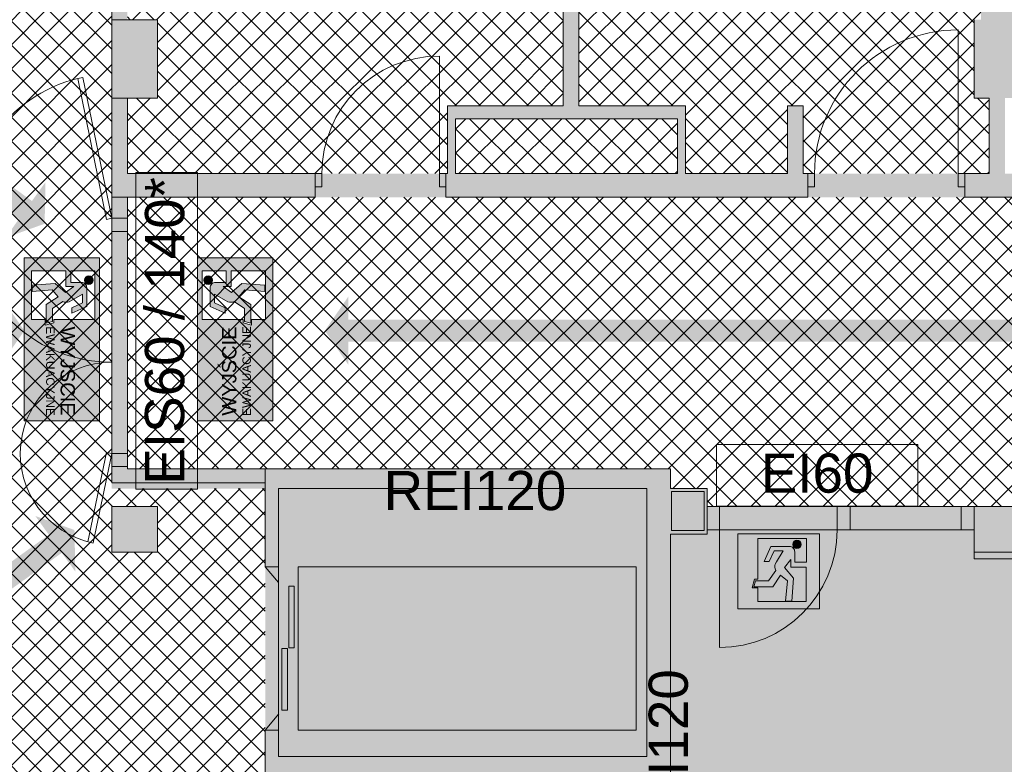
# Paper-space layout 'AP-04 STREFY POŻAROWE I EWAKUACJA - PIĘTRO 2' of a CAD drawing. Header units: millimetres. Extents: x 0 to 594, y 0 to 450.
# Tile 10 of 20: x 198 to 274, y 240 to 297. Entities that reach past the tile are written whole.
import ezdxf
from ezdxf.xclip import XClip

# ---------------------------------------------------------------- set-up
doc = ezdxf.new("R2010")
doc.units = ezdxf.units.MM
doc.header["$MEASUREMENT"] = 0
doc.header["$XCLIPFRAME"] = 0
for name, color, linetype, lineweight, true_color in [('A_ewakuacja_Nr_pióra__104', 7, 'Continuous', 5, 0x006532), ('A_ewakuacja_Nr_pióra__141', 7, 'Continuous', 5, 0xf2f7f7), ('A_podkład_Nr_pióra__254', 7, 'Continuous', 5, 0xfdfdfd), ('A_ppoż proj_Nr_pióra__104', 7, 'Continuous', 5, 0x006532), ('A_ppoż proj_Nr_pióra__151', 7, 'Continuous', 5, 0x65cbfe), ('A_ppoż proj_Nr_pióra__71', 7, 'Continuous', 5, 0xcbfe65)]:
    doc.layers.add(name, color=color, linetype=linetype, lineweight=lineweight, true_color=true_color)
for name, color, linetype, lineweight in [('A_ewakuacja_Nr_pióra__4', 94, 'Continuous', 18), ('A_podkład_Nr_pióra__2', 8, 'Continuous', 13), ('A_ppoż proj_Nr_pióra__1', 7, 'Continuous', 20), ('A_ppoż proj_Nr_pióra__3', 30, 'Continuous', 13), ('A_ppoż proj_Nr_pióra__4', 94, 'Continuous', 18), ('A_ppoż proj_Nr_pióra__81', 2, 'Continuous', 5)]:
    doc.layers.add(name, color=color, linetype=linetype, lineweight=lineweight)
doc.layers.add('A_podrys', color=7, linetype='Continuous')
doc.styles.add('STYL_AUTOMATYCZNY_1', font='arial.ttf')
pattern_1 = [(45, (-1568.3366, -187.2734), (-0.9192388, 0.9192388), []), (135, (-1568.3366, -187.2734), (0.9192388, 0.9192388), [])]

# ---------------------------------------------------------------- blocks, each defined once
blk = doc.blocks.new('Rysunek_1_1', base_point=(-1568.337, -187.273))
at = {"layer": 'A_ewakuacja_Nr_pióra__104', "linetype": 'Continuous', "lineweight": 0, "true_color": 0x004c26}
h = blk.add_hatch(color=118, dxfattribs=at)
h.paths.add_polyline_path([(204.276, 279.037), (198.532, 279.037), (198.532, 266.543), (204.276, 266.543)])
h.paths.add_polyline_path([(201.717, 276.841), (202.319, 276.841), (201.687, 276.375), (200.888, 277.054), (199.124, 276.925), (199.124, 276.44), (200.669, 276.581), (201.121, 276.055), (200.215, 275.459), (200.215, 274.029), (200.684, 274.154), (200.684, 275.146), (201.47, 275.699, 0.230447), (201.964, 275.66), (202.139, 275.761), (202.984, 276.248), (202.984, 275.584), (202.157, 275.196), (202.157, 274.797), (203.31, 275.306), (203.31, 276.734, 0.414214), (202.896, 277.147), (202.1, 277.147), (202.1, 278.035), (203.922, 278.035), (203.922, 274.319), (200.798, 274.319), (200.798, 274.058), (200.14, 273.882), (200.14, 274.319), (199.09, 274.319), (199.09, 278.032), (201.717, 278.032)], flags=0)
h = blk.add_hatch(color=118, dxfattribs=at)
h.paths.add_polyline_path([(211.791, 279.037), (211.791, 266.543), (217.535, 266.543), (217.535, 279.037)])
h.paths.add_polyline_path([(214.35, 276.841), (214.35, 278.032), (216.977, 278.032), (216.977, 274.319), (215.927, 274.319), (215.927, 273.882), (215.269, 274.058), (215.269, 274.319), (212.145, 274.319), (212.145, 278.035), (213.967, 278.035), (213.967, 277.147), (213.171, 277.147, 0.414214), (212.757, 276.734), (212.757, 275.306), (213.91, 274.797), (213.91, 275.196), (213.083, 275.584), (213.083, 276.248), (213.928, 275.761), (214.103, 275.66, 0.230447), (214.597, 275.699), (215.383, 275.146), (215.383, 274.154), (215.852, 274.029), (215.852, 275.459), (214.946, 276.055), (215.398, 276.581), (216.943, 276.44), (216.943, 276.925), (215.179, 277.054), (214.38, 276.375), (213.748, 276.841)], flags=0)
for points in [[(203.779, 277.214, 1), (203.158, 277.426, 1)], [(212.288, 277.214, 1), (212.909, 277.426, 1)], [(257.547, 257.413, 1), (257.759, 256.792, 1)]]:
    blk.add_hatch(color=118, dxfattribs=at).paths.add_polyline_path(points)
h = blk.add_hatch(color=118, dxfattribs=at)
h.paths.add_polyline_path([(259.37, 257.91), (253.123, 257.91), (253.123, 252.166), (259.37, 252.166)])
h.paths.add_polyline_path([(257.174, 255.351), (258.365, 255.351), (258.365, 252.724), (254.653, 252.724), (254.653, 253.774), (254.215, 253.774), (254.392, 254.432), (254.653, 254.432), (254.653, 257.556), (258.368, 257.556), (258.368, 255.734), (257.481, 255.734), (257.481, 256.53, 0.414214), (257.067, 256.944), (255.64, 256.944), (255.13, 255.791), (255.53, 255.791), (255.917, 256.618), (256.582, 256.618), (256.094, 255.773), (255.993, 255.598, 0.230447), (256.032, 255.103), (255.48, 254.317), (254.488, 254.317), (254.362, 253.849), (255.793, 253.849), (256.388, 254.755), (256.915, 254.303), (256.774, 252.758), (257.259, 252.758), (257.387, 254.521), (256.709, 255.32), (257.174, 255.953)], flags=0)
at = {"layer": 'A_podkład_Nr_pióra__254', "linetype": 'Continuous', "lineweight": 5, "true_color": 0xfdfdfd}
h = blk.add_hatch(color=7, dxfattribs=at)
h.paths.add_polyline_path([(70.719, 355.069), (70.719, 283.669), (70.719, 257.439), (70.719, 223.5), (70.719, 195.588), (70.719, 126.069), (217.41, 126.069), (540.372, 126.069), (540.372, 196.869), (540.372, 223.5), (540.372, 257.169), (540.372, 285.621), (540.372, 355.069), (403.219, 355.069), (374.772, 355.069), (290.588, 355.069), (204.519, 355.069), (204.519, 349.069), (205.219, 349.069), (205.219, 283.669), (273.46, 283.669), (535.272, 283.669), (535.272, 260.169), (500.472, 260.169), (500.472, 263.269), (487.442, 263.269), (487.442, 260.169), (472.719, 260.169), (472.719, 263.269), (471.719, 263.269), (450.672, 263.269), (403.219, 263.269), (403.219, 219.269), (403.219, 217.469), (472.719, 217.469), (472.719, 220.5), (487.319, 220.5), (487.319, 217.4), (500.472, 217.4), (500.472, 220.5), (535.272, 220.5), (535.272, 196.876), (272.46, 196.869), (272.46, 196.885), (247.969, 196.885), (208.719, 196.885), (208.719, 196.868), (205.219, 196.868), (205.219, 192.443), (175.369, 192.443), (175.369, 196.788), (175.369, 196.869), (171.169, 196.869), (171.169, 196.788), (76.719, 196.788), (76.719, 216.769), (78.319, 216.769), (78.319, 217.969), (124.667, 217.969), (124.667, 220.5), (123.467, 220.5), (123.467, 218.769), (113.119, 218.769), (113.119, 220.5), (123.467, 220.5), (124.667, 220.5), (124.667, 223.5), (139.267, 223.5), (139.267, 219.8), (144.267, 219.8), (144.267, 223.5), (144.267, 223.919), (165.867, 223.919), (168.662, 223.919), (168.662, 219.8), (168.669, 216.569), (171.169, 216.569), (171.169, 220.502), (171.169, 224.002), (171.169, 225.619), (170.169, 225.619), (170.169, 225.119), (165.867, 225.119), (165.867, 234.519), (170.169, 234.519), (170.169, 232.619), (171.169, 232.619), (171.169, 236.019), (170.169, 236.019), (170.169, 235.519), (165.867, 235.519), (165.867, 256.089), (170.169, 256.089), (170.169, 250.019), (171.169, 250.019), (171.169, 283.669), (174.169, 283.669), (175.369, 283.669), (175.369, 349.069), (175.719, 349.069), (175.719, 355.069), (173.769, 355.069), (173.769, 356.169), (173.769, 357.769), (173.769, 364.119), (173.769, 373.602), (173.769, 382.619), (173.769, 383.069), (173.769, 383.869), (172.519, 383.869), (167.769, 383.869), (143.269, 383.869), (143.269, 388.369), (167.369, 388.369), (170.969, 388.369), (171.869, 388.369), (172.519, 388.369), (173.769, 388.369), (173.769, 389.619), (173.769, 396.669), (172.519, 396.669), (171.869, 396.669), (171.269, 396.669), (171.269, 390.869), (167.369, 390.869), (143.269, 390.869), (143.269, 413.869), (167.769, 413.869), (171.269, 413.869), (171.269, 412.369), (171.269, 411.569), (171.369, 411.569), (171.369, 410.469), (171.869, 410.469), (172.519, 410.469), (173.769, 410.469), (173.769, 412.369), (173.769, 415.119), (173.769, 418.169), (173.769, 419.769), (172.519, 419.769), (171.869, 419.769), (171.369, 419.769), (171.269, 419.769), (171.269, 416.369), (167.769, 416.369), (143.269, 416.369), (143.269, 439.369), (167.369, 439.369), (170.969, 439.369), (171.269, 439.369), (171.269, 433.569), (171.869, 433.569), (172.519, 433.569), (173.769, 433.569), (173.769, 439.369), (173.769, 440.619), (173.769, 441.869), (173.769, 443.369), (172.519, 443.369), (171.869, 443.369), (171.869, 442.569), (171.369, 442.569), (171.269, 442.569), (171.269, 441.869), (170.969, 441.869), (167.369, 441.869), (142.019, 441.869), (140.769, 441.869), (140.769, 440.619), (140.769, 415.119), (140.769, 389.619), (140.769, 382.619), (140.769, 381.369), (142.019, 381.369), (167.769, 381.369), (171.269, 381.369), (171.269, 373.602), (171.269, 368.358), (171.269, 364.119), (171.269, 356.169), (171.269, 355.069), (142.719, 355.069), (138.469, 355.069)])
h.paths.add_polyline_path([(76.719, 132.069), (76.716, 135.752), (76.719, 140.608), (76.719, 177.369), (96.619, 177.369), (96.619, 171.369), (107.745, 171.369), (116.505, 171.369), (124.667, 171.369), (124.667, 178.969), (140.43, 178.969), (140.43, 140.752), (139.267, 140.752), (139.267, 135.752), (139.267, 132.069)], flags=0)
h.paths.add_polyline_path([(76.719, 190.269), (76.719, 195.588), (79.619, 195.588), (79.619, 190.269)], flags=0)
h.paths.add_polyline_path([(76.719, 183.252), (76.719, 189.069), (80.819, 189.069), (80.819, 193.588), (96.619, 193.588), (96.619, 190.869), (96.819, 190.869), (96.819, 190.369), (97.819, 190.369), (97.819, 190.869), (107.27, 190.869), (108.642, 190.869), (108.642, 195.588), (123.467, 195.588), (123.467, 172.569), (117.005, 172.569), (107.245, 172.569), (97.819, 172.569), (97.819, 181.109), (97.819, 181.609), (96.819, 181.609), (96.819, 181.109), (96.619, 181.109), (96.619, 178.569), (76.719, 178.569)], flags=0)
h.paths.add_polyline_path([(76.719, 283.669), (170.169, 283.669), (170.169, 264.192), (168.677, 264.192), (168.669, 257.289), (165.867, 257.289), (144.267, 257.289), (144.267, 257.439), (144.267, 260.8), (139.267, 260.8), (139.267, 257.439), (124.667, 257.439), (124.667, 260.439), (122.819, 260.439), (122.819, 262.439), (76.719, 262.439)], flags=0)
h.paths.add_polyline_path([(121.619, 260.439), (76.719, 260.439), (76.719, 261.839), (121.619, 261.839)], flags=0)
h.paths.add_polyline_path([(121.619, 284.869), (76.719, 284.869), (76.719, 349.069), (108.019, 349.069), (108.019, 297.169), (94.419, 297.169), (94.419, 284.869), (95.619, 284.869), (95.619, 290.839), (101.219, 290.839), (101.219, 295.969), (108.019, 295.969), (108.019, 284.869), (109.219, 284.869), (109.219, 295.969), (116.819, 295.969), (116.819, 289.769), (121.619, 289.769)], flags=0)
h.paths.add_polyline_path([(112.319, 219.169), (78.319, 219.169), (78.319, 220.5), (112.319, 220.5)], flags=0)
h.paths.add_polyline_path([(95.419, 295.969), (100.219, 295.969), (100.219, 291.839), (95.419, 291.839)], flags=0)
h.paths.add_polyline_path([(97.819, 195.588), (107.442, 195.588), (107.442, 192.069), (97.819, 192.069)], flags=0)
h.paths.add_polyline_path([(122.819, 297.169), (109.219, 297.169), (109.219, 349.069), (138.469, 349.069), (139.216, 349.069), (139.216, 344.752), (139.219, 339.752), (139.267, 339.752), (139.267, 297.252), (139.219, 297.252), (139.219, 297.169), (137.267, 297.169), (137.267, 284.869), (122.819, 284.869)], flags=0)
h.paths.add_polyline_path([(117.819, 290.769), (117.819, 295.969), (121.619, 295.969), (121.619, 290.769)], flags=0)
h.paths.add_polyline_path([(139.267, 186.026), (124.667, 186.026), (124.667, 190.169), (124.667, 192.845), (129.967, 192.845), (129.967, 195.588), (149.669, 195.588), (149.669, 190.969), (149.669, 190.369), (140.467, 190.369), (139.267, 190.369), (139.267, 189.369), (144.767, 189.369), (161.069, 189.369), (161.069, 191.169), (170.569, 191.169), (174.169, 191.169), (174.169, 171.369), (169.261, 171.369), (169.261, 170.369), (174.169, 170.369), (174.169, 164.369), (174.219, 164.369), (174.219, 164.049), (175.369, 164.049), (175.369, 191.443), (205.219, 191.443), (205.219, 132.069), (175.369, 132.069), (175.369, 155.289), (174.219, 155.289), (174.219, 154.969), (174.169, 154.969), (174.169, 154.067), (174.169, 133.067), (174.169, 132.069), (142.77, 132.069), (142.767, 135.752), (142.767, 140.752), (141.63, 140.752), (141.63, 172.369), (146.869, 172.369), (146.869, 176.369), (159.001, 176.369), (159.001, 170.369), (160.501, 170.369), (160.501, 171.369), (160.001, 171.369), (160.001, 177.369), (144.767, 177.369), (142.73, 177.369), (142.73, 183.252), (142.767, 183.252), (142.767, 189.252), (139.267, 189.252)], flags=0)
h.paths.add_polyline_path([(128.967, 193.845), (124.667, 193.845), (124.667, 195.588), (128.967, 195.588)], flags=0)
h.paths.add_polyline_path([(124.667, 180.169), (124.667, 185.026), (139.267, 185.026), (139.267, 183.252), (140.43, 183.252), (140.43, 180.169)], flags=0)
h.paths.add_polyline_path([(139.219, 292.052), (138.067, 292.052), (138.067, 295.969), (139.219, 295.969)], flags=0)
h.paths.add_polyline_path([(138.467, 284.869), (138.467, 291.252), (153.747, 291.252), (153.747, 284.869)], flags=0)
h.paths.add_polyline_path([(140.467, 317.576), (140.467, 339.752), (142.719, 339.752), (142.719, 344.752), (142.719, 349.069), (174.169, 349.069), (174.169, 317.576), (150.248, 317.576)], flags=0)
h.paths.add_polyline_path([(140.467, 316.376), (152.147, 316.376), (152.147, 315.093), (151.947, 315.093), (151.947, 314.593), (152.947, 314.593), (152.947, 316.376), (163.369, 316.376), (163.369, 306.229), (164.369, 306.229), (164.369, 306.729), (164.169, 306.729), (164.169, 316.376), (174.169, 316.376), (174.169, 296.969), (164.369, 296.969), (164.369, 297.469), (163.369, 297.469), (163.369, 296.169), (170.368, 296.169), (170.368, 295.769), (170.368, 292.252), (170.368, 291.252), (170.368, 286.069), (164.947, 286.069), (164.947, 285.552), (164.947, 284.869), (154.947, 284.869), (154.947, 286.069), (154.947, 297.169), (152.947, 297.169), (152.947, 305.833), (152.347, 305.833), (151.947, 305.833), (151.947, 305.333), (152.147, 305.333), (152.147, 299.169), (140.467, 299.169)], flags=0)
h.paths.add_polyline_path([(141.63, 173.369), (141.63, 176.369), (145.869, 176.369), (145.869, 173.369)], flags=0)
h.paths.add_polyline_path([(142.719, 292.452), (142.719, 295.969), (153.947, 295.969), (153.947, 292.452)], flags=0)
h.paths.add_polyline_path([(150.669, 195.588), (160.069, 195.588), (160.069, 190.369), (150.669, 190.369)], flags=0)
h.paths.add_polyline_path([(161.069, 192.369), (161.069, 195.588), (170.169, 195.588), (170.169, 192.369)], flags=0)
h.paths.add_polyline_path([(170.968, 291.852), (170.968, 295.769), (174.169, 295.769), (174.169, 291.852)], flags=0)
h.paths.add_polyline_path([(171.169, 192.169), (171.169, 195.669), (174.169, 195.669), (174.169, 192.169)], flags=0)
h.paths.add_polyline_path([(208.719, 189.252), (206.419, 189.252), (206.419, 195.669), (210.872, 195.669), (210.872, 181.869), (206.419, 181.869), (206.419, 183.252), (208.719, 183.252)], flags=0)
h.paths.add_polyline_path([(206.419, 180.669), (212.072, 180.669), (212.072, 195.669), (224.588, 195.669), (224.588, 190.469), (225.788, 190.469), (225.788, 195.669), (233.588, 195.669), (233.588, 190.469), (240.169, 190.469), (240.169, 132.069), (217.41, 132.069), (208.722, 132.069), (208.719, 135.752), (208.719, 140.752), (206.419, 140.752)], flags=0)
h.paths.add_polyline_path([(206.419, 291.252), (208.719, 291.252), (208.719, 297.252), (206.419, 297.252), (206.419, 339.752), (208.719, 339.752), (208.719, 344.752), (208.719, 349.069), (239.772, 349.069), (239.772, 290.669), (230.922, 290.669), (230.922, 285.469), (206.419, 285.469)], flags=0)
h.paths.add_polyline_path([(248.522, 285.469), (231.522, 285.469), (231.522, 289.669), (248.522, 289.669)], flags=0)
h.paths.add_polyline_path([(234.788, 195.669), (240.169, 195.669), (240.169, 191.669), (234.788, 191.669)], flags=0)
h.paths.add_polyline_path([(249.122, 290.669), (240.972, 290.669), (240.972, 349.069), (271.219, 349.069), (271.219, 344.752), (271.219, 339.752), (271.719, 339.752), (271.719, 297.252), (271.219, 297.252), (271.219, 291.252), (272.369, 291.252), (272.369, 285.469), (258.122, 285.469), (258.122, 290.669), (256.922, 290.669), (256.922, 285.469), (249.122, 285.469)], flags=0)
h.paths.add_polyline_path([(241.369, 191.669), (241.369, 195.669), (246.751, 195.669), (246.751, 191.669)], flags=0)
h.paths.add_polyline_path([(241.369, 190.469), (247.951, 190.469), (247.951, 195.669), (255.751, 195.669), (255.751, 190.469), (256.951, 190.469), (256.951, 195.669), (272.369, 195.669), (272.369, 189.252), (271.219, 189.252), (271.219, 183.252), (271.719, 183.252), (271.719, 140.752), (271.219, 140.752), (271.219, 132.069), (241.369, 132.069)], flags=0)
h.paths.add_polyline_path([(273.569, 189.252), (273.569, 195.669), (287.913, 195.669), (287.913, 190.469), (289.113, 190.469), (289.113, 195.669), (296.913, 195.669), (296.913, 190.469), (305.172, 190.469), (305.172, 132.069), (274.722, 132.069), (274.719, 135.752), (274.719, 140.752), (274.219, 140.752), (274.219, 183.252), (274.719, 183.252), (274.719, 189.252)], flags=0)
h.paths.add_polyline_path([(287.945, 285.469), (273.569, 285.469), (273.569, 291.252), (274.719, 291.252), (274.719, 297.252), (274.219, 297.252), (274.219, 339.752), (274.719, 339.752), (274.719, 344.752), (274.719, 349.069), (290.588, 349.069), (305.272, 349.069), (305.272, 290.669), (296.945, 290.669), (296.945, 285.469), (289.145, 285.469), (289.145, 290.669), (287.945, 290.669)], flags=0)
h.paths.add_polyline_path([(297.513, 191.469), (297.513, 195.669), (315.213, 195.669), (315.213, 191.469)], flags=0)
h.paths.add_polyline_path([(297.545, 289.669), (313.545, 289.669), (313.545, 285.469), (297.545, 285.469)], flags=0)
h.paths.add_polyline_path([(306.172, 190.469), (315.813, 190.469), (315.813, 195.669), (323.613, 195.669), (323.613, 190.469), (324.813, 190.469), (324.813, 195.669), (338.369, 195.669), (338.369, 189.252), (337.219, 189.252), (337.219, 183.252), (337.719, 183.252), (337.719, 140.752), (337.219, 140.752), (337.219, 132.069), (306.172, 132.069)], flags=0)
h.paths.add_polyline_path([(306.472, 349.069), (337.219, 349.069), (337.219, 344.752), (337.219, 339.752), (337.719, 339.752), (337.719, 297.252), (337.219, 297.252), (337.219, 291.252), (338.369, 291.252), (338.369, 285.469), (323.145, 285.469), (323.145, 290.669), (321.945, 290.669), (321.945, 285.469), (314.145, 285.469), (314.145, 290.669), (306.472, 290.669)], flags=0)
h.paths.add_polyline_path([(339.569, 189.252), (339.569, 195.669), (356.265, 195.669), (356.265, 179.246), (351.967, 179.246), (351.967, 169.119), (351.479, 169.119), (351.479, 168.119), (361.712, 168.119), (361.712, 169.119), (361.212, 169.119), (361.212, 169.319), (361.168, 169.792), (360.767, 169.445), (352.993, 169.319), (352.767, 169.319), (352.767, 178.446), (360.945, 178.446), (361.317, 178.446), (361.317, 179.246), (357.465, 179.246), (357.465, 188.469), (370.972, 188.469), (370.972, 169.119), (370.472, 169.119), (370.472, 168.119), (370.972, 168.119), (370.972, 132.069), (370.084, 132.069), (340.786, 132.069), (340.722, 132.069), (340.719, 135.752), (340.719, 140.752), (340.219, 140.752), (340.219, 168.119), (340.719, 168.119), (340.719, 169.119), (340.219, 169.119), (340.219, 183.252), (340.719, 183.252), (340.719, 189.252)], flags=0)
h.paths.add_polyline_path([(352.845, 285.469), (339.569, 285.469), (339.569, 291.252), (340.719, 291.252), (340.719, 297.252), (340.219, 297.252), (340.219, 339.752), (340.719, 339.752), (340.719, 344.752), (340.719, 349.069), (341.284, 349.069), (370.084, 349.069), (370.772, 349.069), (370.772, 290.669), (361.845, 290.669), (361.845, 285.469), (354.045, 285.469), (354.045, 290.669), (352.845, 290.669)], flags=0)
h.paths.add_polyline_path([(357.465, 195.669), (362.472, 195.669), (362.472, 191.669), (357.465, 191.669)], flags=0)
h.paths.add_polyline_path([(362.445, 285.469), (362.445, 289.669), (370.772, 289.669), (370.772, 285.469)], flags=0)
h.paths.add_polyline_path([(363.072, 191.469), (363.072, 195.669), (390.572, 195.669), (390.572, 191.469)], flags=0)
h.paths.add_polyline_path([(372.598, 132.069), (371.972, 132.069), (371.972, 168.119), (372.472, 168.119), (381.232, 168.119), (392.893, 168.119), (402.653, 168.119), (403.883, 168.119), (403.883, 140.836), (405.083, 140.836), (405.083, 183.252), (406.719, 183.252), (406.719, 189.252), (405.083, 189.252), (405.083, 195.669), (419.272, 195.669), (419.272, 190.469), (420.472, 190.469), (420.472, 195.669), (428.272, 195.669), (428.272, 190.469), (437.672, 190.469), (437.672, 132.069), (435.572, 132.069), (406.722, 132.069), (406.719, 135.752), (406.719, 140.752), (403.219, 140.752), (403.219, 135.752), (403.219, 132.069), (402.598, 132.069)], flags=0)
h.paths.add_polyline_path([(381.732, 169.319), (371.972, 169.319), (371.972, 188.469), (386.472, 188.469), (386.472, 179.169), (381.423, 179.169), (381.423, 178.369), (381.453, 178.369), (390.372, 178.369), (390.372, 169.319)], flags=0)
h.paths.add_polyline_path([(371.972, 305.669), (371.972, 337.469), (403.219, 337.469), (403.219, 326.394), (403.219, 311.394), (403.219, 285.469), (371.972, 285.469), (371.972, 300.469), (389.972, 300.469), (389.972, 301.669), (378.23, 301.669), (371.972, 301.669)], flags=0)
h.paths.add_polyline_path([(387.672, 190.469), (391.572, 190.469), (391.572, 195.669), (403.883, 195.669), (403.883, 189.252), (403.219, 189.252), (403.219, 183.252), (403.883, 183.252), (403.883, 169.319), (403.153, 169.319), (392.393, 169.319), (391.572, 169.319), (391.572, 179.169), (387.672, 179.169)], flags=0)
h.paths.add_polyline_path([(404.419, 285.469), (404.419, 291.252), (406.719, 291.252), (406.719, 297.252), (406.719, 299.069), (406.719, 337.469), (406.719, 339.752), (406.719, 344.752), (406.719, 349.069), (407.172, 349.069), (436.172, 349.069), (437.072, 349.069), (437.072, 290.669), (427.672, 290.669), (427.672, 285.469), (419.872, 285.469), (419.872, 290.669), (419.272, 290.669), (419.272, 285.469)], flags=0)
h.paths.add_polyline_path([(419.869, 224.454), (409.719, 224.454), (409.719, 256.319), (419.869, 256.319), (419.869, 261.469), (433.529, 261.469), (433.529, 219.269), (419.869, 219.269)], flags=0)
h.paths.add_polyline_path([(428.272, 285.469), (428.272, 289.669), (444.754, 289.669), (444.754, 285.469)], flags=0)
h.paths.add_polyline_path([(428.872, 195.669), (446.123, 195.669), (446.123, 191.469), (428.872, 191.469)], flags=0)
h.paths.add_polyline_path([(434.329, 223.369), (434.329, 257.869), (450.672, 257.869), (450.672, 223.369), (438.672, 223.369), (438.672, 218.669), (434.329, 218.669)], flags=0)
h.paths.add_polyline_path([(434.572, 259.069), (434.572, 261.469), (440.278, 261.469), (440.278, 259.069)], flags=0)
h.paths.add_polyline_path([(438.272, 290.669), (438.272, 349.069), (469.219, 349.069), (469.219, 344.752), (469.219, 339.752), (469.769, 339.752), (469.769, 297.252), (469.219, 297.252), (469.219, 291.252), (469.772, 291.252), (469.772, 285.469), (454.354, 285.469), (454.354, 290.669), (453.154, 290.669), (453.154, 285.469), (445.354, 285.469), (445.354, 290.669)], flags=0)
h.paths.add_polyline_path([(438.872, 132.069), (438.872, 190.469), (446.723, 190.469), (446.723, 195.669), (454.523, 195.669), (454.523, 190.469), (455.723, 190.469), (455.723, 195.669), (470.772, 195.669), (470.772, 189.252), (469.219, 189.252), (469.219, 183.252), (470.772, 183.252), (470.772, 140.752), (469.219, 140.752), (469.219, 135.752), (469.219, 132.069), (468.972, 132.069), (439.772, 132.069)], flags=0)
h.paths.add_polyline_path([(450.672, 218.669), (439.872, 218.669), (439.872, 222.169), (450.672, 222.169)], flags=0)
h.paths.add_polyline_path([(441.478, 261.469), (450.672, 261.469), (450.672, 259.069), (441.478, 259.069)], flags=0)
h.paths.add_polyline_path([(451.872, 252.269), (451.872, 260.769), (458.719, 260.769), (469.219, 260.769), (469.219, 260.169), (469.219, 252.269), (468.398, 252.269), (468.398, 251.269), (468.898, 251.269), (468.898, 251.069), (469.219, 251.069), (469.219, 241.069), (457.972, 241.069), (457.972, 251.069), (459.138, 251.069), (459.138, 251.269), (459.638, 251.269), (459.638, 252.269)], flags=0)
h.paths.add_polyline_path([(451.872, 245.169), (454.772, 245.169), (454.772, 242.269), (451.872, 242.269)], flags=0)
h.paths.add_polyline_path([(451.872, 251.069), (454.772, 251.069), (454.772, 246.369), (451.872, 246.369)], flags=0)
h.paths.add_polyline_path([(469.219, 218.669), (451.872, 218.669), (451.872, 239.869), (469.219, 239.869), (469.219, 220.5)], flags=0)
h.paths.add_polyline_path([(472.719, 297.252), (470.969, 297.252), (470.969, 339.752), (472.719, 339.752), (472.719, 344.752), (472.719, 349.069), (473.372, 349.069), (473.422, 349.069), (473.422, 352.069), (502.222, 352.069), (502.222, 349.069), (503.372, 349.069), (503.372, 312.395), (501.877, 312.395), (501.877, 311.195), (503.372, 311.195), (503.372, 305.069), (499.617, 305.069), (499.617, 303.385), (496.617, 303.385), (496.617, 311.195), (497.117, 311.195), (497.117, 312.395), (485.061, 312.395), (485.061, 301.695), (485.061, 292.935), (485.061, 285.469), (470.972, 285.469), (470.972, 291.252), (472.719, 291.252)], flags=0)
h.paths.add_polyline_path([(471.972, 140.752), (471.972, 163.029), (472.584, 163.029), (472.584, 164.229), (471.972, 164.229), (471.972, 183.252), (472.719, 183.252), (472.719, 189.252), (471.972, 189.252), (471.972, 195.669), (483.799, 195.669), (483.799, 176.369), (503.372, 176.369), (503.372, 164.229), (482.584, 164.229), (482.584, 163.029), (487.975, 163.029), (487.975, 162.529), (488.975, 162.529), (488.975, 163.029), (503.372, 163.029), (503.372, 153.069), (488.575, 153.069), (488.575, 153.269), (488.975, 153.269), (488.975, 153.769), (487.975, 153.769), (487.975, 152.469), (490.272, 152.469), (490.272, 151.969), (491.272, 151.969), (491.272, 152.469), (501.372, 152.469), (501.372, 142.469), (490.872, 142.469), (490.872, 142.709), (491.272, 142.709), (491.272, 143.209), (490.272, 143.209), (490.272, 141.485), (491.272, 141.485), (491.272, 141.985), (490.872, 141.985), (490.872, 142.069), (501.372, 142.069), (501.372, 132.069), (490.872, 132.069), (490.872, 132.225), (491.272, 132.225), (491.272, 132.725), (490.272, 132.725), (490.272, 132.069), (472.722, 132.069), (472.719, 135.752), (472.719, 140.752)], flags=0)
h.paths.add_polyline_path([(495.272, 177.569), (484.799, 177.569), (484.799, 195.669), (495.272, 195.669), (495.272, 193.669), (495.272, 190.469), (495.472, 190.469), (495.472, 189.969), (496.472, 189.969), (496.472, 190.469), (512.572, 190.469), (513.572, 190.469), (513.572, 191.469), (513.572, 195.669), (524.012, 195.669), (524.012, 178.169), (523.512, 178.169), (523.512, 177.169), (524.012, 177.169), (524.012, 162.769), (504.572, 162.769), (504.572, 172.769), (514.772, 172.769), (514.772, 177.569), (514.752, 177.569), (514.752, 178.169), (496.472, 178.169), (496.472, 181.209), (495.472, 181.209), (495.472, 180.709), (495.272, 180.709)], flags=0)
h.paths.add_polyline_path([(486.261, 285.469), (486.261, 311.195), (495.417, 311.195), (495.417, 302.185), (497.617, 302.185), (497.617, 290.669), (495.272, 290.669), (495.272, 285.469)], flags=0)
h.paths.add_polyline_path([(488.319, 218.4), (488.319, 220.5), (499.472, 220.5), (499.472, 218.4)], flags=0)
h.paths.add_polyline_path([(488.442, 262.269), (499.472, 262.269), (499.472, 260.169), (488.442, 260.169)], flags=0)
h.paths.add_polyline_path([(496.072, 289.669), (512.872, 289.669), (512.872, 285.469), (496.072, 285.469)], flags=0)
h.paths.add_polyline_path([(496.272, 191.469), (496.272, 195.669), (512.572, 195.669), (512.572, 191.469)], flags=0)
h.paths.add_polyline_path([(502.817, 303.869), (520.772, 303.869), (520.772, 308.469), (519.572, 308.469), (504.572, 308.469), (504.572, 323.469), (519.572, 323.469), (521.639, 323.469), (521.639, 324.669), (508.572, 324.669), (508.572, 334.107), (504.572, 334.107), (504.572, 349.069), (505.872, 349.069), (535.222, 349.069), (535.222, 344.752), (535.219, 339.752), (535.219, 297.252), (535.219, 291.252), (535.272, 291.252), (535.272, 285.621), (535.272, 285.469), (513.872, 285.469), (513.872, 290.669), (512.872, 290.669), (502.817, 290.669)], flags=0)
h.paths.add_polyline_path([(507.572, 324.669), (504.572, 324.669), (504.572, 326.169), (507.572, 326.169)], flags=0)
h.paths.add_polyline_path([(504.572, 331.069), (504.572, 333.107), (507.572, 333.107), (507.572, 331.069)], flags=0)
h.paths.add_polyline_path([(504.572, 327.169), (504.572, 330.469), (507.972, 330.469), (507.972, 327.169)], flags=0)
h.paths.add_polyline_path([(519.772, 304.869), (504.572, 304.869), (504.572, 307.469), (519.772, 307.469)], flags=0)
h.paths.add_polyline_path([(513.772, 173.769), (504.572, 173.769), (504.572, 176.569), (513.772, 176.569)], flags=0)
h.paths.add_polyline_path([(504.572, 155.769), (507.972, 155.769), (507.972, 161.569), (524.612, 161.569), (524.612, 195.669), (535.272, 195.669), (535.272, 161.569), (535.272, 132.069), (507.972, 132.069), (504.572, 132.069)], flags=0)
h = blk.add_hatch(color=7, dxfattribs=at)
h.paths.add_polyline_path([(216.969, 260.002), (216.969, 218.069), (247.969, 218.069), (247.969, 218.869), (250.769, 218.869), (250.769, 220.269), (272.46, 220.269), (298.869, 220.269), (298.869, 217.469), (374.169, 217.469), (374.169, 262.069), (374.169, 263.269), (298.869, 263.269), (298.869, 260.002), (273.46, 260.002), (272.46, 260.002), (250.769, 260.002), (250.769, 261.376), (247.969, 261.376), (247.969, 262.876), (216.969, 262.876)])
h.paths.add_polyline_path([(307.269, 239.669), (300.669, 239.669), (300.669, 258.069), (305.669, 258.069), (305.669, 262.069), (334.469, 262.069), (334.469, 258.869), (337.219, 258.869), (337.219, 255.752), (340.719, 255.752), (340.719, 256.952), (340.719, 260.752), (337.219, 260.752), (337.219, 260.069), (335.669, 260.069), (335.669, 262.069), (346.169, 262.069), (346.169, 256.952), (346.169, 244.469), (342.569, 244.469), (342.569, 240.369), (326.369, 240.369), (326.369, 239.669), (314.869, 239.669)], flags=0)
h.paths.add_polyline_path([(300.669, 238.469), (307.269, 238.469), (314.869, 238.469), (318.173, 238.469), (318.173, 218.669), (305.669, 218.669), (305.669, 222.669), (300.669, 222.669)], flags=0)
h.paths.add_polyline_path([(304.469, 218.669), (300.669, 218.669), (300.669, 221.469), (304.469, 221.469)], flags=0)
h.paths.add_polyline_path([(300.669, 259.269), (300.669, 262.069), (304.469, 262.069), (304.469, 259.269)], flags=0)
h.paths.add_polyline_path([(319.373, 218.669), (319.373, 238.469), (346.169, 238.469), (346.169, 224.736), (340.719, 224.736), (340.719, 224.752), (337.219, 224.752), (337.219, 219.752), (337.219, 218.745), (337.219, 218.669)], flags=0)
h.paths.add_polyline_path([(346.169, 218.669), (338.419, 218.669), (338.419, 219.752), (340.719, 219.752), (340.719, 223.536), (346.169, 223.536)], flags=0)
h.paths.add_polyline_path([(343.769, 240.369), (343.769, 243.269), (346.169, 243.269), (346.169, 240.369)], flags=0)
h.paths.add_polyline_path([(351.069, 227.369), (347.369, 227.369), (347.369, 237.769), (352.109, 237.769), (352.109, 238.769), (351.609, 238.769), (351.609, 238.969), (351.069, 238.969), (351.069, 246.169), (347.369, 246.169), (347.369, 257.437), (361.369, 257.437), (361.369, 253.731), (362.569, 253.731), (362.569, 257.437), (372.969, 257.437), (372.969, 237.837), (366.769, 237.837), (366.769, 240.342), (361.369, 240.342), (361.369, 238.769), (360.869, 238.769), (360.869, 237.769), (361.369, 237.769), (361.369, 236.637), (362.569, 236.637), (372.969, 236.637), (372.969, 218.669), (351.069, 218.669)], flags=0)
h.paths.add_polyline_path([(349.869, 238.969), (347.369, 238.969), (347.369, 244.969), (349.869, 244.969)], flags=0)
h.paths.add_polyline_path([(347.369, 218.669), (347.369, 226.169), (350.069, 226.169), (350.069, 218.669)], flags=0)
h.paths.add_polyline_path([(347.369, 258.637), (347.369, 262.069), (361.369, 262.069), (361.369, 258.637)], flags=0)
h.paths.add_polyline_path([(362.569, 262.069), (372.969, 262.069), (372.969, 258.637), (362.569, 258.637)], flags=0)
h.paths.add_polyline_path([(362.569, 239.142), (365.569, 239.142), (365.569, 237.837), (362.569, 237.837)], flags=0)
blk.add_hatch(color=7, dxfattribs=at).paths.add_polyline_path([(205.219, 256.502), (208.719, 256.502), (208.719, 260.002), (205.219, 260.002)])
at = {"layer": 'A_ppoż proj_Nr_pióra__104', "linetype": 'Continuous', "lineweight": 5, "true_color": 0x006532}
for points in [[(188.099, 289.209), (198.126, 281.999), (197.093, 280.563), (200.087, 281.636), (200.151, 284.816), (199.118, 283.379), (189.091, 290.589)], [(176.844, 270.836), (176.844, 272.604), (196.728, 272.604), (196.728, 270.836), (198.532, 273.454), (196.728, 276.073), (196.728, 274.304), (176.844, 274.304), (176.844, 276.073), (175.04, 273.454)], [(223.331, 270.836), (223.331, 272.604), (453.245, 272.604), (453.245, 270.836), (455.049, 273.454), (453.245, 276.073), (453.245, 274.304), (223.331, 274.304), (223.331, 276.073), (221.527, 273.454)], [(190.383, 250.626), (191.375, 249.246), (201.402, 256.455), (202.435, 255.019), (202.371, 258.199), (199.377, 259.272), (200.41, 257.836)]]:
    blk.add_hatch(color=128, dxfattribs=at).paths.add_polyline_path(points)
at = {"layer": 'A_ppoż proj_Nr_pióra__151', "linetype": 'Continuous', "lineweight": 5, "true_color": 0x65cbfe}
h = blk.add_hatch(dxfattribs=at)
h.set_pattern_fill('bloczki_betonowe_0001', color=151, style=0, pattern_type=2)
h.set_pattern_definition(pattern_1)
h.paths.add_polyline_path([(206.419, 339.752), (206.419, 297.252), (208.719, 297.252), (208.719, 291.252), (206.419, 291.252), (206.419, 285.469), (230.922, 285.469), (230.922, 290.669), (239.772, 290.669), (239.772, 349.069), (208.719, 349.069), (208.719, 344.752), (208.719, 339.752)])
h = blk.add_hatch(dxfattribs=at)
h.set_pattern_fill('bloczki_betonowe_0001', color=151, style=0, pattern_type=2)
h.set_pattern_definition(pattern_1)
h.paths.add_polyline_path([(240.972, 349.069), (240.972, 290.669), (249.122, 290.669), (249.122, 285.469), (256.922, 285.469), (256.922, 290.669), (258.122, 290.669), (258.122, 285.469), (272.369, 285.469), (272.369, 291.252), (271.219, 291.252), (271.219, 297.252), (271.719, 297.252), (271.719, 339.752), (271.219, 339.752), (271.219, 344.752), (271.219, 349.069), (271.122, 349.069)])
h = blk.add_hatch(dxfattribs=at)
h.set_pattern_fill('bloczki_betonowe_0001', color=151, style=0, pattern_type=2)
h.set_pattern_definition(pattern_1)
h.paths.add_polyline_path([(231.522, 285.469), (248.522, 285.469), (248.522, 289.669), (231.522, 289.669)])
h = blk.add_hatch(dxfattribs=at)
h.set_pattern_fill('bloczki_betonowe_0001', color=151, style=0, pattern_type=2)
h.set_pattern_definition(pattern_1)
h.paths.add_polyline_path([(206.419, 283.669), (206.419, 262.876), (247.969, 262.876), (247.969, 261.376), (250.769, 261.376), (250.769, 260.002), (272.46, 260.002), (272.46, 261.376), (272.46, 262.876), (272.46, 283.669)])
h = blk.add_hatch(dxfattribs=at)
h.set_pattern_fill('bloczki_betonowe_0001', color=151, style=0, pattern_type=2)
h.set_pattern_definition(pattern_1)
h.paths.add_polyline_path([(470.719, 283.669), (272.46, 283.669), (272.46, 260.002), (298.869, 260.002), (298.869, 262.069), (298.869, 263.269), (372.969, 263.269), (374.169, 263.269), (374.169, 217.469), (372.969, 217.469), (298.869, 217.469), (298.869, 218.669), (298.869, 220.269), (272.46, 220.269), (272.46, 196.869), (535.272, 196.869), (535.272, 220.5), (500.472, 220.5), (500.472, 217.4), (487.319, 217.4), (487.319, 220.5), (472.719, 220.5), (472.719, 217.469), (471.019, 217.469), (403.219, 217.469), (403.219, 219.269), (403.219, 261.469), (403.219, 263.269), (470.719, 263.269)])
at = {"layer": 'A_ppoż proj_Nr_pióra__3', "linetype": 'Continuous', "lineweight": 0, "true_color": 0x3f2000}
for points in [[(206.419, 355.069), (204.519, 355.069), (204.519, 349.069), (205.219, 349.069), (205.219, 262.876), (205.219, 261.376), (206.419, 261.376), (206.419, 262.876), (206.419, 349.069)], [(205.219, 217.801), (205.219, 196.869), (205.219, 132.101), (206.419, 132.101), (206.419, 195.669), (206.469, 195.669), (206.469, 216.551), (218.169, 216.551), (246.169, 216.551), (247.969, 216.551), (247.969, 261.376), (247.969, 262.876), (218.169, 262.876), (218.169, 261.376), (246.169, 261.376), (246.169, 219.569), (218.169, 219.569), (216.969, 219.569), (216.969, 217.801)], [(206.419, 261.376), (218.169, 261.376), (218.169, 262.876), (206.419, 262.876)]]:
    blk.add_hatch(color=38, dxfattribs=at).paths.add_polyline_path(points)
at = {"layer": 'A_ppoż proj_Nr_pióra__4', "linetype": 'Continuous', "lineweight": 0, "true_color": 0x002000}
blk.add_hatch(color=98, dxfattribs=at).paths.add_polyline_path([(247.969, 260.002), (247.969, 258.202), (298.869, 258.202), (298.869, 222.069), (247.969, 222.069), (247.969, 220.269), (298.869, 220.269), (300.669, 220.269), (300.669, 260.002), (298.869, 260.002)])
at = {"layer": 'A_ppoż proj_Nr_pióra__71', "linetype": 'Continuous', "lineweight": 5, "true_color": 0xcbfe65}
h = blk.add_hatch(dxfattribs=at)
h.set_pattern_fill('bloczki_betonowe_0001', color=71, style=0, pattern_type=2)
h.set_pattern_definition(pattern_1)
h.paths.add_polyline_path([(165.867, 256.089), (165.867, 235.519), (170.169, 235.519), (170.169, 236.019), (171.169, 236.019), (171.169, 232.619), (170.169, 232.619), (170.169, 234.519), (165.867, 234.519), (165.867, 225.119), (170.169, 225.119), (170.169, 225.619), (171.169, 225.619), (171.169, 224.002), (171.169, 220.502), (171.169, 196.869), (175.369, 196.869), (175.369, 196.788), (175.369, 195.588), (175.369, 192.443), (205.219, 192.443), (205.219, 217.825), (216.969, 217.825), (216.969, 260.002), (216.969, 261.376), (205.219, 261.376), (205.219, 349.069), (204.519, 349.069), (204.519, 355.069), (206.419, 355.069), (206.419, 377.578), (204.519, 377.578), (175.369, 377.578), (175.369, 285.552), (175.369, 283.669), (171.169, 283.669), (171.169, 256.07), (171.169, 250.019), (170.169, 250.019), (170.169, 256.07), (170.169, 256.089)])
h.paths.add_polyline_path([(208.719, 256.502), (205.219, 256.502), (205.219, 260.002), (208.719, 260.002)], flags=0)
h.paths.add_polyline_path([(208.719, 220.502), (205.219, 220.502), (205.219, 224.002), (208.719, 224.002)], flags=0)
at = {"layer": 'A_ppoż proj_Nr_pióra__81', "linetype": 'Continuous', "lineweight": 0, "true_color": 0x3f3f00}
blk.add_hatch(color=48, dxfattribs=at).paths.add_polyline_path([(206.419, 283.669), (469.703, 283.669), (469.703, 285.469), (206.419, 285.469)])
at = {"layer": 'A_ewakuacja_Nr_pióra__4', "color": 94, "linetype": 'Continuous', "lineweight": 18, "flags": 128}
for points in [[(198.532, 279.037), (198.532, 266.543), (204.276, 266.543), (204.276, 279.037)], [(204.276, 279.037), (198.532, 279.037)], [(217.535, 279.037), (217.535, 266.543), (211.791, 266.543), (211.791, 279.037)], [(211.791, 279.037), (217.535, 279.037)], [(259.37, 252.166), (253.123, 252.166), (253.123, 257.91), (259.37, 257.91)], [(259.37, 257.91), (259.37, 252.166)]]:
    blk.add_lwpolyline(points, dxfattribs=at)
for points in [[(199.09, 278.032), (201.717, 278.032), (201.717, 276.841), (202.319, 276.841), (201.687, 276.375), (200.888, 277.054), (199.124, 276.925), (199.124, 276.44), (200.669, 276.581), (201.121, 276.055), (200.215, 275.459), (200.215, 274.029), (200.684, 274.154), (200.684, 275.146), (201.47, 275.699, 0.230447), (201.964, 275.66), (202.139, 275.761), (202.984, 276.248), (202.984, 275.584), (202.157, 275.196), (202.157, 274.797), (203.31, 275.306), (203.31, 276.734, 0.414214), (202.896, 277.147), (202.1, 277.147), (202.1, 278.035), (203.922, 278.035), (203.922, 274.319), (200.798, 274.319), (200.798, 274.058), (200.14, 273.882), (200.14, 274.319), (199.09, 274.319)], [(216.977, 278.032), (214.35, 278.032), (214.35, 276.841), (213.748, 276.841), (214.38, 276.375), (215.179, 277.054), (216.943, 276.925), (216.943, 276.44), (215.398, 276.581), (214.946, 276.055), (215.852, 275.459), (215.852, 274.029), (215.383, 274.154), (215.383, 275.146), (214.597, 275.699, -0.230447), (214.103, 275.66), (213.928, 275.761), (213.083, 276.248), (213.083, 275.584), (213.91, 275.196), (213.91, 274.797), (212.757, 275.306), (212.757, 276.734, -0.414214), (213.171, 277.147), (213.967, 277.147), (213.967, 278.035), (212.145, 278.035), (212.145, 274.319), (215.269, 274.319), (215.269, 274.058), (215.927, 273.882), (215.927, 274.319), (216.977, 274.319)], [(258.365, 252.724), (258.365, 255.351), (257.174, 255.351), (257.174, 255.953), (256.709, 255.32), (257.387, 254.521), (257.259, 252.758), (256.774, 252.758), (256.915, 254.303), (256.388, 254.755), (255.793, 253.849), (254.362, 253.849), (254.488, 254.317), (255.48, 254.317), (256.032, 255.103, -0.230447), (255.993, 255.598), (256.094, 255.773), (256.582, 256.618), (255.917, 256.618), (255.53, 255.791), (255.13, 255.791), (255.64, 256.944), (257.067, 256.944, -0.414214), (257.481, 256.53), (257.481, 255.734), (258.368, 255.734), (258.368, 257.556), (254.653, 257.556), (254.653, 254.432), (254.392, 254.432), (254.215, 253.774), (254.653, 253.774), (254.653, 252.724)]]:
    blk.add_lwpolyline(points, format="xyb", close=True, dxfattribs=at)
at = {"layer": 'A_ewakuacja_Nr_pióra__4', "color": 94, "linetype": 'Continuous', "lineweight": 18}
for centre in [(203.469, 277.32), (212.599, 277.32), (257.653, 257.102)]:
    blk.add_circle(centre, 0.328, dxfattribs=at)
at = {"layer": 'A_podkład_Nr_pióra__2', "color": 8, "linetype": 'Continuous', "lineweight": 13}
for p, q in [((239.772, 349.069), (239.772, 290.669)), ((240.972, 290.669), (240.972, 349.069)), ((205.219, 320.019), (205.219, 283.669)), ((271.219, 297.252), (271.219, 291.252)), ((269.992, 296.469), (269.992, 284.469)), ((230.292, 294.469), (230.292, 284.469)), ((203.022, 292.83), (202.63, 292.75)), ((204.827, 281.972), (202.63, 292.75)), ((205.219, 282.051), (203.022, 292.83)), ((206.419, 285.469), (206.419, 291.252)), ((271.219, 291.252), (272.369, 291.252)), ((272.369, 291.252), (272.369, 285.469)), ((230.922, 290.669), (230.922, 285.469)), ((239.772, 290.669), (230.922, 290.669)), ((249.122, 290.669), (240.972, 290.669)), ((249.122, 290.669), (249.122, 285.469)), ((258.122, 290.669), (256.922, 290.669)), ((256.922, 290.669), (256.922, 285.469)), ((258.122, 285.469), (258.122, 290.669)), ((231.522, 289.669), (248.522, 289.669)), ((231.522, 285.469), (231.522, 289.669)), ((248.522, 289.669), (248.522, 285.469)), ((221.292, 285.469), (206.419, 285.469)), ((220.792, 285.469), (220.792, 283.669)), ((221.292, 284.469), (221.292, 285.469)), ((230.922, 285.469), (230.292, 285.469)), ((230.792, 285.469), (230.792, 283.669)), ((248.522, 285.469), (231.522, 285.469)), ((256.922, 285.469), (249.122, 285.469)), ((258.992, 285.469), (258.122, 285.469)), ((258.492, 285.469), (258.492, 283.669)), ((258.992, 284.469), (258.992, 285.469)), ((272.369, 285.469), (269.992, 285.469)), ((270.492, 285.469), (270.492, 283.669)), ((220.792, 284.469), (221.292, 284.469)), ((230.292, 284.469), (230.792, 284.469)), ((258.492, 284.469), (258.992, 284.469)), ((269.992, 284.469), (270.492, 284.469)), ((205.219, 283.669), (220.792, 283.669)), ((205.219, 261.801), (205.219, 283.669)), ((206.42, 262.876), (206.419, 283.669)), ((230.792, 283.669), (258.492, 283.669)), ((270.492, 283.669), (275.584, 283.669)), ((204.827, 281.972), (205.219, 282.051)), ((206.42, 282.051), (205.219, 282.051)), ((206.42, 281.051), (205.219, 281.051)), ((204.828, 264.133), (203.402, 257.287)), ((205.219, 264.051), (203.794, 257.206)), ((204.828, 264.133), (205.219, 264.051)), ((206.42, 264.051), (205.219, 264.051)), ((206.42, 263.051), (205.219, 263.051)), ((216.969, 262.876), (206.42, 262.876)), ((247.969, 262.876), (216.969, 262.876)), ((216.969, 262.876), (216.969, 255.376)), ((247.969, 261.376), (247.969, 262.876)), ((216.969, 261.801), (205.219, 261.801)), ((217.969, 261.376), (246.169, 261.376)), ((217.969, 255.376), (217.969, 261.376)), ((246.169, 261.376), (246.169, 240.869)), ((250.769, 261.376), (247.969, 261.376)), ((250.769, 257.876), (250.769, 261.376)), ((271.219, 260.002), (250.769, 260.002)), ((250.769, 260.002), (250.769, 258.202)), ((251.719, 260.002), (251.719, 258.202)), ((260.719, 260.002), (260.719, 258.202)), ((261.719, 260.002), (261.719, 258.202)), ((270.219, 260.002), (270.219, 258.202)), ((298.869, 260.002), (271.219, 260.002)), ((271.219, 260.002), (271.219, 256.002)), ((271.219, 260.002), (271.219, 258.202)), ((247.969, 222.369), (247.969, 257.876)), ((247.969, 257.876), (250.769, 257.876)), ((250.769, 258.202), (271.219, 258.202)), ((251.719, 258.202), (251.719, 249.202)), ((271.219, 256.002), (275.969, 256.002)), ((216.969, 255.376), (217.969, 255.376)), ((216.969, 255.376), (217.969, 254.173)), ((217.969, 242.769), (217.969, 255.376)), ((219.475, 255.376), (245.34, 255.376)), ((219.475, 255.376), (219.475, 242.876)), ((245.34, 255.376), (245.34, 242.876)), ((219.178, 253.912), (218.763, 253.912)), ((218.763, 253.912), (218.763, 249.193)), ((219.178, 249.193), (219.178, 253.912)), ((218.661, 249.122), (218.246, 249.122)), ((218.246, 249.122), (218.246, 244.403)), ((218.661, 244.403), (218.661, 249.122)), ((218.763, 249.193), (219.178, 249.193)), ((216.969, 242.876), (217.996, 244.126)), ((218.246, 244.403), (218.661, 244.403)), ((216.969, 242.876), (216.969, 234.276)), ((217.969, 242.876), (216.969, 242.876)), ((217.969, 240.869), (217.969, 242.769)), ((245.34, 242.876), (219.475, 242.876)), ((246.169, 240.869), (217.969, 240.869))]:
    blk.add_line(p, q, dxfattribs=at)
at = {"layer": 'A_podkład_Nr_pióra__2', "color": 8, "linetype": 'Continuous', "lineweight": 13, "flags": 128}
for points in [[(205.219, 297.252), (205.219, 291.252), (208.719, 291.252), (208.719, 297.252)], [(250.54, 258.153), (250.54, 261.153), (248.04, 261.153), (248.04, 258.153)], [(205.219, 260.002), (205.219, 256.502), (208.719, 256.502), (208.719, 260.002)], [(271.219, 260.002), (271.219, 256.502), (274.719, 256.502), (274.719, 260.002)]]:
    blk.add_lwpolyline(points, close=True, dxfattribs=at)
at = {"layer": 'A_podkład_Nr_pióra__2', "color": 8, "linetype": 'Continuous', "lineweight": 13}
for centre, radius, start, end in [((269.992, 285.469), 11, 90, 180), ((230.292, 285.469), 9, 90, 180), ((205.219, 282.051), 11.007, 103.60328, 270), ((205.219, 264.051), 6.993, 90, 258.23641), ((251.719, 258.202), 9, 270, 0)]:
    blk.add_arc(centre, radius, start, end, dxfattribs=at)
at = {"layer": 'A_ppoż proj_Nr_pióra__1', "color": 7, "linetype": 'Continuous', "lineweight": 20}
for p, q in [((211.791, 285.554), (207.077, 285.554)), ((207.077, 285.554), (207.077, 261.317)), ((211.791, 261.317), (211.791, 285.554)), ((266.886, 264.744), (251.499, 264.744)), ((251.499, 264.744), (251.499, 260.029)), ((266.886, 260.029), (266.886, 264.744)), ((207.077, 261.317), (211.791, 261.317)), ((251.499, 260.029), (266.886, 260.029))]:
    blk.add_line(p, q, dxfattribs=at)
at = {"layer": 'A_ewakuacja_Nr_pióra__141', "color": 7, "linetype": 'Continuous', "lineweight": 5, "true_color": 0xf2f7f7, "attachment_point": 5, "style": 'STYL_AUTOMATYCZNY_1'}
for s, insert, char_height, rotation in [('\\A1;{\\pqc;\\fArial|b0|i0|c238|p0;\\W1.000000;WYJŚCIE}', (201.851, 270.363), 1.1, 270), ('\\A1;{\\pqc;\\fArial|b0|i0|c238|p0;\\W1.000000;WYJŚCIE}', (214.216, 270.363), 1.1, 90), ('\\A1;{\\pqc;\\fArial|b0|i0|c238|p0;\\W1.000000;EWAKUACYJNE}', (200.52, 270.363), 0.64544, 270), ('\\A1;{\\pqc;\\fArial|b0|i0|c238|p0;\\W1.000000;EWAKUACYJNE}', (215.547, 270.363), 0.64544, 90)]:
    blk.add_mtext(s, dxfattribs=dict(at, insert=insert, char_height=char_height, rotation=rotation))
at = {"layer": 'A_ppoż proj_Nr_pióra__1', "color": 7, "linetype": 'Continuous', "lineweight": 20, "char_height": 3, "attachment_point": 5, "rotation": 90, "style": 'STYL_AUTOMATYCZNY_1'}
for s, insert in [('\\A1;{\\pqc;\\fArial|b0|i0|c238|p0;\\W1.000000;EIS60 / 140*}', (209.288, 273.435)), ('\\A1;{\\pqc;\\fArial|b0|i0|c238|p0;\\W1.000000;REI120}', (247.823, 240.558))]:
    blk.add_mtext(s, dxfattribs=dict(at, insert=insert))
at = {"layer": 'A_ppoż proj_Nr_pióra__1', "color": 7, "linetype": 'Continuous', "lineweight": 20, "char_height": 3, "attachment_point": 5, "style": 'STYL_AUTOMATYCZNY_1'}
for s, insert in [('\\A1;{\\pqc;\\fArial|b0|i0|c238|p0;\\W1.000000;EI60}', (259.192, 262.533)), ('\\A1;{\\pqc;\\fArial|b0|i0|c238|p0;\\W1.000000;REI120}', (233.009, 261.198))]:
    blk.add_mtext(s, dxfattribs=dict(at, insert=insert))

psp = doc.layouts.new('AP-04 STREFY POŻAROWE I EWAKUACJA - PIĘTRO 2')

# ---------------------------------------------------------------- block references
at = {"layer": 'A_podrys', "color": 37, "linetype": 'Continuous', "lineweight": 5, "true_color": 0x656532}
ref = psp.add_blockref('Rysunek_1_1', (-1568.337, -187.273), dxfattribs=at)
XClip(ref).set_block_clipping_path([(49.3481679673, 105.4493491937), (589.1, 445.1)])

doc.saveas('drawing.dxf')
